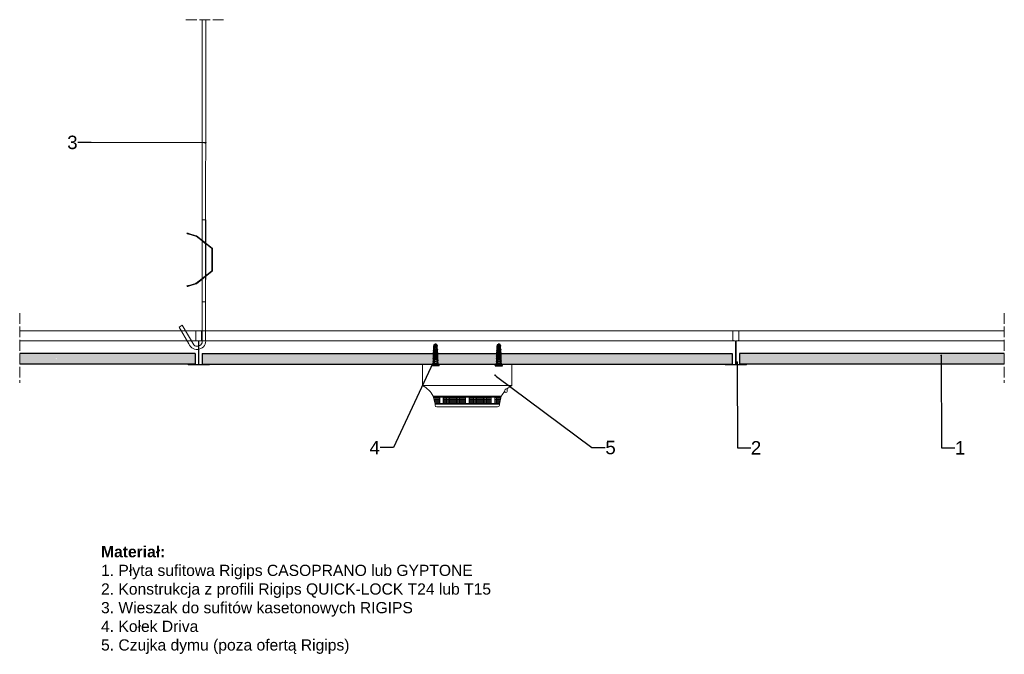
# Model space of a CAD drawing. Header units: millimetres. Extents: x 2242 to 3342, y 4989 to 5698.
import ezdxf
from ezdxf import colors
from ezdxf.entities.mleader import LeaderData, LeaderLine
from ezdxf.math import Vec2, Vec3

# ---------------------------------------------------------------- set-up
doc = ezdxf.new("R2010")
doc.units = ezdxf.units.MM
doc.linetypes.add('ACAD_ISO02W100', pattern=[15, 12, -3])
for name, color, linetype, lineweight in [('_RIGIPS AKCESORIA', 7, 'Continuous', 15), ('_Rigips Profil', 7, 'Continuous', 9), ('_RIGIPS PŁYTA', 7, 'Continuous', 25), ('Koniec', 7, 'ACAD_ISO02W100', 9), ('Wymiary', 7, 'Continuous', 18)]:
    doc.layers.add(name, color=color, linetype=linetype, lineweight=lineweight)
doc.layers.add('_Rigips Plyta', color=7, linetype='Continuous')
doc.layers.add('_Rigips_Akcesoria', color=7, linetype='Continuous')
doc.styles.get("Standard").update_dxf_attribs({"font": 'arial.ttf'})

# ---------------------------------------------------------------- blocks, each defined once
blk = doc.blocks.new('T24')
at = {"layer": '_Rigips Profil'}
for p, q in [((302.6, -139.7), (302.6, -129.5)), ((302.8, -129.3), (308.9, -129.3)), ((309.1, -129.5), (309.1, -139.7)), ((305.4, -140.3), (302.8, -139.9)), ((305.6, -140.5), (305.6, -166.6)), ((306.1, -140.5), (306.1, -166.6)), ((308.9, -139.9), (306.3, -140.3)), ((293.9, -167.2), (293.9, -166.4)), ((294, -166.3), (294.9, -166.3)), ((294, -167.3), (317.8, -167.3)), ((294.4, -166.8), (305.4, -166.8)), ((306.3, -166.8), (317.4, -166.8)), ((317.8, -166.3), (316.9, -166.3)), ((317.9, -167.2), (317.9, -166.4))]:
    blk.add_line(p, q, dxfattribs=at)
for centre, radius, start, end in [((302.8, -129.5), 0.2, 90, 180), ((308.9, -129.5), 0.2, 0, 90), ((302.8, -139.7), 0.2, 180, 260.5377), ((305.4, -140.5), 0.2, 0, 80.5377), ((306.3, -140.5), 0.2, 99.4623, 180), ((308.9, -139.7), 0.2, 279.4623, 0), ((294, -166.4), 0.1, 90, 180), ((294, -167.2), 0.1, 180, 270), ((305.4, -166.6), 0.2, 270, 0), ((306.3, -166.6), 0.2, 180, 270), ((317.8, -166.4), 0.1, 0, 90), ((317.8, -167.2), 0.1, 270, 0)]:
    blk.add_arc(centre, radius, start, end, dxfattribs=at)
blk = doc.blocks.new('wieszak')
at = {"layer": '_RIGIPS AKCESORIA'}
for p, q in [((2361.6, 5698), (2361.5, 5382.8)), ((2365.6, 5698), (2365.5, 5382.8)), ((2361.5, 5474.3), (2361.5, 5337)), ((2365.6, 5474.3), (2365.5, 5340.7)), ((2365.5, 5382.8), (2361.5, 5382.8)), ((2336.1, 5354.5), (2339.5, 5356.5)), ((2346.9, 5335.7), (2336.1, 5354.5)), ((2352.2, 5334.5), (2339.5, 5356.5))]:
    blk.add_line(p, q, dxfattribs=at)
blk.add_lwpolyline([(2365.5, 5474.3), (2361.5, 5474.3)], close=True, dxfattribs=at)
for points in [[(2344.6, 5459), (2344.8, 5459.6)], [(2346.6, 5458.4), (2346.5, 5458.4), (2346.3, 5458.5), (2346.2, 5458.5), (2346.1, 5458.5), (2346, 5458.6), (2345.9, 5458.6), (2345.8, 5458.6), (2345.7, 5458.7), (2345.6, 5458.7), (2345.5, 5458.7), (2345.5, 5458.7), (2345.4, 5458.8), (2345.3, 5458.8), (2345.2, 5458.8), (2345.2, 5458.8), (2345.1, 5458.9), (2345, 5458.9), (2345, 5458.9), (2344.9, 5458.9), (2344.9, 5458.9), (2344.8, 5458.9), (2344.8, 5459), (2344.8, 5459), (2344.7, 5459), (2344.7, 5459), (2344.7, 5459), (2344.7, 5459), (2344.6, 5459), (2344.6, 5459), (2344.6, 5459), (2344.6, 5459), (2344.6, 5459), (2344.7, 5459), (2344.7, 5459), (2344.7, 5459), (2344.7, 5459), (2344.8, 5459), (2344.8, 5459), (2344.8, 5459), (2344.9, 5459), (2344.9, 5458.9), (2345, 5458.9), (2345, 5458.9), (2345.1, 5458.9), (2345.2, 5458.9), (2345.2, 5458.9), (2345.3, 5458.8), (2345.4, 5458.8), (2345.5, 5458.8), (2345.5, 5458.8), (2345.6, 5458.7), (2345.7, 5458.7), (2345.8, 5458.7), (2345.9, 5458.7), (2346, 5458.6), (2346.1, 5458.6), (2346.2, 5458.6), (2346.3, 5458.5), (2346.5, 5458.5), (2346.6, 5458.5), (2354.4, 5456.1), (2354.4, 5456)], [(2346.7, 5459), (2354.8, 5456.5), (2354.8, 5456.6), (2346.7, 5459), (2346.6, 5459.1), (2346.5, 5459.1), (2346.4, 5459.1), (2346.3, 5459.2), (2346.2, 5459.2), (2346.1, 5459.2), (2346, 5459.3), (2345.9, 5459.3), (2345.8, 5459.3), (2345.7, 5459.3), (2345.6, 5459.4), (2345.5, 5459.4), (2345.5, 5459.4), (2345.4, 5459.4), (2345.3, 5459.4), (2345.3, 5459.5), (2345.2, 5459.5), (2345.1, 5459.5), (2345.1, 5459.5), (2345, 5459.5), (2345, 5459.5), (2345, 5459.5), (2344.9, 5459.6), (2344.9, 5459.6), (2344.9, 5459.6), (2344.8, 5459.6), (2344.8, 5459.6), (2344.8, 5459.6), (2344.8, 5459.6), (2344.8, 5459.6), (2344.8, 5459.6), (2344.8, 5459.6), (2344.8, 5459.6), (2344.8, 5459.6), (2344.9, 5459.6), (2344.9, 5459.5), (2344.9, 5459.5), (2345, 5459.5), (2345, 5459.5), (2345, 5459.5), (2345.1, 5459.5), (2345.1, 5459.5), (2345.2, 5459.4), (2345.3, 5459.4), (2345.3, 5459.4), (2345.4, 5459.4), (2345.5, 5459.4), (2345.5, 5459.3), (2345.6, 5459.3), (2345.7, 5459.3), (2345.8, 5459.3), (2345.9, 5459.2), (2346, 5459.2), (2346.1, 5459.2), (2346.2, 5459.1), (2346.3, 5459.1), (2346.4, 5459.1), (2346.5, 5459), (2346.6, 5459), (2346.7, 5459)], [(2345.1, 5458.9), (2345.3, 5459.5)], [(2345.1, 5458.8), (2345.3, 5459.4)], [(2346.7, 5459), (2346.6, 5458.4), (2354.4, 5456)], [(2346.6, 5458.5), (2346.7, 5459)], [(2354.4, 5456.1), (2354.6, 5456), (2354.8, 5455.9)], [(2354.8, 5455.9), (2354.6, 5456), (2354.4, 5456)], [(2354.5, 5456), (2354.5, 5456.1)], [(2354.6, 5456), (2354.6, 5456)], [(2355.2, 5456.4), (2355, 5456.5), (2354.8, 5456.6)], [(2354.8, 5456.5), (2355, 5456.5), (2355.2, 5456.4)], [(2354.9, 5456.5), (2354.9, 5456.6)], [(2355, 5456.5), (2355, 5456.5)], [(2355.1, 5456.4), (2355.1, 5456.5)], [(2355.2, 5456.4), (2373, 5442.5), (2373, 5442.6), (2355.2, 5456.4), (2355.2, 5456.4)], [(2355.2, 5456.4), (2355.2, 5456.4)], [(2354.7, 5455.9), (2354.7, 5456)], [(2372, 5442.5), (2354.8, 5455.9), (2354.8, 5455.9), (2372, 5442.6), (2372, 5442.5)], [(2354.8, 5455.9), (2354.8, 5455.9)], [(2361.6, 5450.6), (2362, 5451.1)], [(2363.4, 5449.2), (2363.4, 5449.2), (2363.5, 5449.1), (2363.6, 5449), (2363.7, 5449), (2363.7, 5448.9), (2363.8, 5448.9), (2363.9, 5448.8), (2363.9, 5448.8), (2364, 5448.7), (2364.1, 5448.7), (2364.1, 5448.6), (2364.2, 5448.5), (2364.3, 5448.5), (2364.3, 5448.4), (2364.4, 5448.4), (2364.5, 5448.4), (2364.5, 5448.3), (2364.6, 5448.3), (2364.6, 5448.2), (2364.7, 5448.2), (2364.7, 5448.2), (2364.8, 5448.1), (2364.8, 5448.1), (2364.9, 5448), (2364.9, 5448), (2364.9, 5448), (2365, 5448), (2365, 5447.9), (2365, 5447.9), (2365.1, 5447.9), (2365.1, 5447.9), (2365.1, 5447.9), (2365.1, 5447.9), (2365.1, 5447.8), (2365.1, 5447.8), (2365.1, 5447.8), (2365.2, 5447.8), (2365.2, 5447.8), (2365.1, 5447.8), (2365.1, 5447.8), (2365.1, 5447.9), (2365.1, 5447.9), (2365.1, 5447.9), (2365.1, 5447.9), (2365, 5447.9), (2365, 5447.9), (2365, 5448), (2364.9, 5448), (2364.9, 5448), (2364.9, 5448), (2364.8, 5448.1), (2364.8, 5448.1), (2364.7, 5448.2), (2364.7, 5448.2), (2364.6, 5448.2), (2364.6, 5448.3), (2364.5, 5448.3), (2364.5, 5448.4), (2364.4, 5448.4), (2364.4, 5448.4), (2364.3, 5448.5), (2364.2, 5448.5), (2364.2, 5448.6), (2364.1, 5448.7), (2364, 5448.7), (2364, 5448.8), (2363.9, 5448.8), (2363.8, 5448.9), (2363.8, 5448.9), (2363.7, 5449), (2363.6, 5449), (2363.5, 5449.1), (2363.5, 5449.2), (2363.4, 5449.2), (2363.3, 5449.3), (2363.2, 5449.3), (2363.2, 5449.4), (2363.1, 5449.4), (2363, 5449.5), (2363, 5449.5), (2362.9, 5449.6), (2362.8, 5449.7), (2362.7, 5449.7), (2362.7, 5449.8), (2362.6, 5449.8), (2362.5, 5449.9), (2362.5, 5449.9), (2362.4, 5450), (2362.4, 5450), (2362.3, 5450.1), (2362.2, 5450.1), (2362.2, 5450.1), (2362.1, 5450.2), (2362.1, 5450.2), (2362, 5450.3), (2362, 5450.3), (2361.9, 5450.3), (2361.9, 5450.4), (2361.9, 5450.4), (2361.8, 5450.4), (2361.8, 5450.4), (2361.8, 5450.5), (2361.7, 5450.5), (2361.7, 5450.5), (2361.7, 5450.5), (2361.7, 5450.5), (2361.6, 5450.6), (2361.6, 5450.6), (2361.6, 5450.6), (2361.6, 5450.6), (2361.6, 5450.6), (2361.6, 5450.6), (2361.6, 5450.6), (2361.6, 5450.6), (2361.7, 5450.5), (2361.7, 5450.5), (2361.7, 5450.5), (2361.7, 5450.5), (2361.7, 5450.5), (2361.8, 5450.4), (2361.8, 5450.4), (2361.8, 5450.4), (2361.9, 5450.4), (2361.9, 5450.3), (2362, 5450.3), (2362, 5450.3), (2362.1, 5450.2), (2362.1, 5450.2), (2362.2, 5450.1), (2362.2, 5450.1), (2362.3, 5450.1), (2362.3, 5450), (2362.4, 5450), (2362.5, 5449.9), (2362.5, 5449.9), (2362.6, 5449.8), (2362.7, 5449.8), (2362.7, 5449.7), (2362.8, 5449.7), (2362.9, 5449.6), (2362.9, 5449.5), (2363, 5449.5), (2363.1, 5449.4), (2363.1, 5449.4), (2363.2, 5449.3), (2363.3, 5449.3), (2363.4, 5449.2)], [(2363.8, 5449.7), (2363.8, 5449.6), (2363.9, 5449.6), (2364, 5449.5), (2364, 5449.5), (2364.1, 5449.4), (2364.2, 5449.4), (2364.3, 5449.3), (2364.3, 5449.3), (2364.4, 5449.2), (2364.5, 5449.1), (2364.5, 5449.1), (2364.6, 5449), (2364.7, 5449), (2364.7, 5448.9), (2364.8, 5448.9), (2364.8, 5448.9), (2364.9, 5448.8), (2365, 5448.8), (2365, 5448.7), (2365.1, 5448.7), (2365.1, 5448.6), (2365.2, 5448.6), (2365.2, 5448.6), (2365.2, 5448.5), (2365.3, 5448.5), (2365.3, 5448.5), (2365.3, 5448.5), (2365.4, 5448.4), (2365.4, 5448.4), (2365.4, 5448.4), (2365.5, 5448.4), (2365.5, 5448.4), (2365.5, 5448.4), (2365.5, 5448.3), (2365.5, 5448.3), (2365.5, 5448.3), (2365.5, 5448.3), (2365.5, 5448.3), (2365.5, 5448.3), (2365.5, 5448.3), (2365.5, 5448.3), (2365.5, 5448.4), (2365.5, 5448.4), (2365.5, 5448.4), (2365.4, 5448.4), (2365.4, 5448.4), (2365.4, 5448.4), (2365.4, 5448.5), (2365.3, 5448.5), (2365.3, 5448.5), (2365.3, 5448.5), (2365.2, 5448.6), (2365.2, 5448.6), (2365.1, 5448.6), (2365.1, 5448.7), (2365, 5448.7), (2365, 5448.8), (2364.9, 5448.8), (2364.9, 5448.9), (2364.8, 5448.9), (2364.8, 5448.9), (2364.7, 5449), (2364.6, 5449), (2364.6, 5449.1), (2364.5, 5449.1), (2364.4, 5449.2), (2364.4, 5449.3), (2364.3, 5449.3), (2364.2, 5449.4), (2364.1, 5449.4), (2364.1, 5449.5), (2364, 5449.5), (2363.9, 5449.6), (2363.9, 5449.6), (2363.8, 5449.7), (2363.7, 5449.8), (2363.6, 5449.8), (2363.6, 5449.9), (2363.5, 5449.9), (2363.4, 5450), (2363.3, 5450), (2363.3, 5450.1), (2363.2, 5450.2), (2363.1, 5450.2), (2363.1, 5450.3), (2363, 5450.3), (2362.9, 5450.4), (2362.9, 5450.4), (2362.8, 5450.5), (2362.7, 5450.5), (2362.7, 5450.6), (2362.6, 5450.6), (2362.6, 5450.6), (2362.5, 5450.7), (2362.5, 5450.7), (2362.4, 5450.8), (2362.4, 5450.8), (2362.3, 5450.8), (2362.3, 5450.9), (2362.2, 5450.9), (2362.2, 5450.9), (2362.2, 5450.9), (2362.1, 5451), (2362.1, 5451), (2362.1, 5451), (2362.1, 5451), (2362.1, 5451), (2362, 5451.1), (2362, 5451.1), (2362, 5451.1), (2362, 5451.1), (2362, 5451.1), (2362, 5451.1), (2362, 5451.1), (2362, 5451.1), (2362, 5451.1), (2362, 5451), (2362.1, 5451), (2362.1, 5451), (2362.1, 5451), (2362.1, 5451), (2362.2, 5450.9), (2362.2, 5450.9), (2362.2, 5450.9), (2362.3, 5450.9), (2362.3, 5450.8), (2362.4, 5450.8), (2362.4, 5450.8), (2362.5, 5450.7), (2362.5, 5450.7), (2362.5, 5450.6), (2362.6, 5450.6), (2362.7, 5450.6), (2362.7, 5450.5), (2362.8, 5450.5), (2362.8, 5450.4), (2362.9, 5450.4), (2363, 5450.3), (2363, 5450.3), (2363.1, 5450.2), (2363.2, 5450.2), (2363.2, 5450.1), (2363.3, 5450), (2363.4, 5450), (2363.5, 5449.9), (2363.5, 5449.9), (2363.6, 5449.8), (2363.7, 5449.8), (2363.8, 5449.7)], [(2363.4, 5449.2), (2363.8, 5449.7)], [(2363.4, 5449.2), (2363.8, 5449.7)], [(2365.2, 5447.8), (2365.5, 5448.3)], [(2372, 5442.6), (2372.2, 5442.4), (2372.3, 5442.2), (2372.4, 5442), (2372.4, 5441.7)], [(2372.4, 5441.7), (2372.4, 5441.9), (2372.3, 5442.1), (2372.2, 5442.3), (2372, 5442.5)], [(2372.2, 5442.3), (2372.2, 5442.4)], [(2372.3, 5442.1), (2372.3, 5442.2)], [(2372.4, 5441.9), (2372.4, 5442)], [(2372.4, 5417.6), (2372.4, 5441.7), (2372.4, 5441.7), (2372.4, 5417.7), (2372.4, 5417.6)], [(2372.4, 5441.7), (2372.4, 5441.7)], [(2372.4, 5437.9), (2372.4, 5438.3), (2372.4, 5438.7), (2372.4, 5439), (2372.4, 5439.4), (2372.4, 5439.7), (2372.4, 5440), (2372.4, 5440.2), (2372.4, 5440.3), (2372.4, 5440.4), (2372.4, 5440.4), (2372.4, 5440.4), (2372.4, 5440.3), (2372.4, 5440.2), (2372.4, 5440), (2372.4, 5439.7), (2372.4, 5439.4), (2372.4, 5439), (2372.4, 5438.7), (2372.4, 5438.3), (2372.4, 5437.9), (2373.4, 5437.9)], [(2372.4, 5437.9), (2372.4, 5438.3), (2372.4, 5438.7), (2372.4, 5439), (2372.4, 5439.4), (2372.4, 5439.7), (2372.4, 5440), (2372.4, 5440.2), (2372.4, 5440.3), (2372.4, 5440.4), (2372.4, 5440.4), (2372.4, 5440.4), (2372.4, 5440.3), (2372.4, 5440.2), (2372.4, 5440), (2372.4, 5439.7), (2372.4, 5439.4), (2372.4, 5439), (2372.4, 5438.7), (2372.4, 5438.3), (2372.4, 5437.9), (2373.4, 5437.9)], [(2373.4, 5439.7), (2372.4, 5439.7), (2373.4, 5439.7)], [(2373.4, 5439.7), (2372.4, 5439.7), (2373.4, 5439.7)], [(2372.4, 5436.3), (2372.4, 5436), (2372.4, 5435.6), (2372.4, 5435.3), (2372.4, 5435), (2372.4, 5434.8), (2372.4, 5434.6), (2372.4, 5434.4), (2372.4, 5434.3), (2372.4, 5434.3), (2372.4, 5434.3), (2372.4, 5434.4), (2372.4, 5434.6), (2372.4, 5434.8), (2372.4, 5435), (2372.4, 5435.3), (2372.4, 5435.6), (2372.4, 5436), (2372.4, 5436.3), (2372.4, 5436.7), (2372.4, 5437), (2372.4, 5437.4), (2372.4, 5437.6), (2372.4, 5437.9), (2372.4, 5438.1), (2372.4, 5438.3), (2372.4, 5438.3), (2372.4, 5438.4), (2372.4, 5438.3), (2372.4, 5438.3), (2372.4, 5438.1), (2372.4, 5437.9), (2372.4, 5437.6), (2372.4, 5437.4), (2372.4, 5437), (2372.4, 5436.7), (2372.4, 5436.3)], [(2373.4, 5441.7), (2373.4, 5442), (2373.3, 5442.2), (2373.2, 5442.4), (2373, 5442.6)], [(2373, 5442.5), (2373.2, 5442.3), (2373.3, 5442.1), (2373.4, 5441.9), (2373.4, 5441.7)], [(2373.2, 5442.3), (2373.2, 5442.4)], [(2373.3, 5442.1), (2373.3, 5442.2)], [(2373.4, 5441.9), (2373.4, 5442)], [(2373.4, 5441.7), (2373.4, 5417.6), (2373.4, 5417.7), (2373.4, 5441.7), (2373.4, 5441.7)], [(2373.4, 5441.7), (2373.4, 5441.7)], [(2372.4, 5432.2), (2372.4, 5432.2), (2372.4, 5432), (2372.4, 5431.8), (2372.4, 5431.6), (2372.4, 5431.3), (2372.4, 5431), (2372.4, 5430.6), (2372.4, 5430.3), (2372.4, 5429.9), (2372.4, 5429.5), (2372.4, 5429.1), (2372.4, 5428.7), (2372.4, 5428.3), (2372.4, 5428), (2372.4, 5427.7), (2372.4, 5427.5), (2372.4, 5427.3), (2372.4, 5427.2), (2372.4, 5427.1), (2372.4, 5427.1), (2372.4, 5427.2), (2372.4, 5427.3), (2372.4, 5427.5), (2372.4, 5427.8), (2372.4, 5428), (2372.4, 5428.4), (2372.4, 5428.7), (2372.4, 5429.1), (2372.4, 5429.5), (2372.4, 5429.9), (2372.4, 5430.3), (2372.4, 5430.7), (2372.4, 5431), (2372.4, 5431.3), (2372.4, 5431.6), (2372.4, 5431.9), (2372.4, 5432), (2372.4, 5432.2), (2372.4, 5432.2)], [(2372.4, 5429.7), (2373.4, 5429.7)], [(2372.4, 5429.7), (2373.4, 5429.7)], [(2372.4, 5427.1), (2373.4, 5427.1)], [(2372.4, 5423), (2372.4, 5422.7), (2372.4, 5422.3), (2372.4, 5422), (2372.4, 5421.7), (2372.4, 5421.5), (2372.4, 5421.3), (2372.4, 5421.1), (2372.4, 5421), (2372.4, 5421), (2372.4, 5421), (2372.4, 5421.1), (2372.4, 5421.3), (2372.4, 5421.5), (2372.4, 5421.7), (2372.4, 5422), (2372.4, 5422.3), (2372.4, 5422.7), (2372.4, 5423), (2372.4, 5423.4), (2372.4, 5423.7), (2372.4, 5424.1), (2372.4, 5424.4), (2372.4, 5424.6), (2372.4, 5424.8), (2372.4, 5425), (2372.4, 5425.1), (2372.4, 5425.1), (2372.4, 5425.1), (2372.4, 5425), (2372.4, 5424.8), (2372.4, 5424.6), (2372.4, 5424.4), (2372.4, 5424.1), (2372.4, 5423.7), (2372.4, 5423.4), (2372.4, 5423)], [(2373.4, 5429.5), (2373.4, 5429.1), (2373.4, 5428.7), (2373.4, 5428.3), (2373.4, 5427.9), (2373.4, 5427.6), (2373.4, 5427.3), (2373.4, 5427.1), (2373.4, 5426.9), (2373.4, 5426.8), (2373.4, 5426.7), (2373.4, 5426.6), (2373.4, 5426.7), (2373.4, 5426.8), (2373.4, 5426.9), (2373.4, 5427.1), (2373.4, 5427.3), (2373.4, 5427.6), (2373.4, 5427.9), (2373.4, 5428.3), (2373.4, 5428.7), (2373.4, 5429.1), (2373.4, 5429.5), (2373.4, 5429.9), (2373.4, 5430.2), (2373.4, 5430.6), (2373.4, 5431), (2373.4, 5431.3), (2373.4, 5431.6), (2373.4, 5431.8), (2373.4, 5432), (2373.4, 5432.2), (2373.4, 5432.2), (2373.4, 5432.3), (2373.4, 5432.2), (2373.4, 5432.2), (2373.4, 5432), (2373.4, 5431.8), (2373.4, 5431.6), (2373.4, 5431.3), (2373.4, 5431), (2373.4, 5430.6), (2373.4, 5430.2), (2373.4, 5429.9), (2373.4, 5429.5)], [(2373.4, 5432.2), (2373.4, 5432.2), (2373.4, 5432.2), (2373.4, 5432), (2373.4, 5431.9), (2373.4, 5431.6), (2373.4, 5431.3), (2373.4, 5431), (2373.4, 5430.7), (2373.4, 5430.3), (2373.4, 5429.9), (2373.4, 5429.5), (2373.4, 5429.1), (2373.4, 5428.7), (2373.4, 5428.4), (2373.4, 5428), (2373.4, 5427.8), (2373.4, 5427.5), (2373.4, 5427.3), (2373.4, 5427.2), (2373.4, 5427.1), (2373.4, 5427.1), (2373.4, 5427.2), (2373.4, 5427.3), (2373.4, 5427.5), (2373.4, 5427.7), (2373.4, 5428), (2373.4, 5428.3), (2373.4, 5428.7), (2373.4, 5429.1), (2373.4, 5429.5), (2373.4, 5429.9), (2373.4, 5430.3), (2373.4, 5430.6), (2373.4, 5431), (2373.4, 5431.3), (2373.4, 5431.6), (2373.4, 5431.8), (2373.4, 5432), (2373.4, 5432.2), (2373.4, 5432.2)], [(2354.8, 5403.4), (2372, 5416.8), (2372, 5416.9), (2354.8, 5403.5), (2354.8, 5403.4)], [(2373, 5416.8), (2355.2, 5402.9), (2355.2, 5403), (2373, 5416.9), (2373, 5416.8)], [(2372, 5416.9), (2372.2, 5417.1), (2372.3, 5417.3), (2372.4, 5417.5), (2372.4, 5417.7)], [(2372.4, 5417.6), (2372.4, 5417.4), (2372.3, 5417.2), (2372.2, 5417), (2372, 5416.8)], [(2372.2, 5417), (2372.2, 5417.1)], [(2372.3, 5417.2), (2372.3, 5417.3)], [(2372.4, 5417.6), (2372.4, 5417.7)], [(2372.4, 5417.4), (2372.4, 5417.5)], [(2373.4, 5417.7), (2373.4, 5417.5), (2373.3, 5417.3), (2373.2, 5417.1), (2373, 5416.9)], [(2373, 5416.8), (2373.2, 5417), (2373.3, 5417.2), (2373.4, 5417.4), (2373.4, 5417.6)], [(2373.2, 5417), (2373.2, 5417.1)], [(2373.3, 5417.2), (2373.3, 5417.3)], [(2373.4, 5417.6), (2373.4, 5417.7)], [(2373.4, 5417.4), (2373.4, 5417.5)], [(2346.7, 5400.3), (2346.6, 5400.9), (2354.4, 5403.3), (2354.4, 5403.3), (2346.6, 5401)], [(2346.7, 5400.4), (2354.8, 5402.8), (2354.8, 5402.8), (2355, 5402.8), (2355.2, 5402.9)], [(2346.7, 5400.3), (2354.8, 5402.8)], [(2354.4, 5403.3), (2354.6, 5403.4), (2354.8, 5403.5)], [(2354.8, 5403.4), (2354.6, 5403.3), (2354.4, 5403.3)], [(2354.5, 5403.3), (2354.5, 5403.4)], [(2354.6, 5403.3), (2354.6, 5403.4)], [(2354.7, 5403.4), (2354.7, 5403.5)], [(2354.8, 5403.4), (2354.8, 5403.5)], [(2355.2, 5403), (2355, 5402.9), (2354.8, 5402.8)], [(2354.9, 5402.8), (2354.9, 5402.9)], [(2355, 5402.8), (2355, 5402.9)], [(2355.1, 5402.9), (2355.1, 5403)], [(2355.2, 5402.9), (2355.2, 5403)], [(2363.4, 5410.2), (2363.3, 5410.1), (2363.2, 5410.1), (2363.1, 5410), (2363.1, 5409.9), (2363, 5409.9), (2362.9, 5409.8), (2362.9, 5409.8), (2362.8, 5409.7), (2362.7, 5409.7), (2362.7, 5409.6), (2362.6, 5409.6), (2362.5, 5409.5), (2362.5, 5409.5), (2362.4, 5409.4), (2362.3, 5409.4), (2362.3, 5409.3), (2362.2, 5409.3), (2362.2, 5409.2), (2362.1, 5409.2), (2362.1, 5409.1), (2362, 5409.1), (2362, 5409.1), (2361.9, 5409), (2361.9, 5409), (2361.8, 5409), (2361.8, 5409), (2361.8, 5408.9), (2361.7, 5408.9), (2361.7, 5408.9), (2361.7, 5408.9), (2361.7, 5408.8), (2361.7, 5408.8), (2361.6, 5408.8), (2361.6, 5408.8), (2361.6, 5408.8), (2361.6, 5408.8), (2361.6, 5408.8), (2361.6, 5408.8), (2361.6, 5408.8), (2361.6, 5408.8), (2361.7, 5408.8), (2361.7, 5408.8), (2361.7, 5408.9), (2361.7, 5408.9), (2361.8, 5408.9), (2361.8, 5408.9), (2361.8, 5409), (2361.9, 5409), (2361.9, 5409), (2361.9, 5409), (2362, 5409.1), (2362, 5409.1), (2362.1, 5409.1), (2362.1, 5409.2), (2362.2, 5409.2), (2362.2, 5409.3), (2362.3, 5409.3), (2362.4, 5409.4), (2362.4, 5409.4), (2362.5, 5409.5), (2362.5, 5409.5), (2362.6, 5409.6), (2362.7, 5409.6), (2362.7, 5409.7), (2362.8, 5409.7), (2362.9, 5409.8), (2363, 5409.8), (2363, 5409.9), (2363.1, 5409.9), (2363.2, 5410), (2363.2, 5410.1), (2363.3, 5410.1), (2363.4, 5410.2), (2363.5, 5410.2), (2363.5, 5410.3), (2363.6, 5410.3), (2363.7, 5410.4), (2363.8, 5410.4), (2363.8, 5410.5), (2363.9, 5410.6), (2364, 5410.6), (2364, 5410.7), (2364.1, 5410.7), (2364.2, 5410.8), (2364.2, 5410.8), (2364.3, 5410.9), (2364.4, 5410.9), (2364.4, 5411), (2364.5, 5411), (2364.5, 5411.1), (2364.6, 5411.1), (2364.6, 5411.1), (2364.7, 5411.2), (2364.7, 5411.2), (2364.8, 5411.3), (2364.8, 5411.3), (2364.9, 5411.3), (2364.9, 5411.4), (2364.9, 5411.4), (2365, 5411.4), (2365, 5411.4), (2365, 5411.5), (2365.1, 5411.5), (2365.1, 5411.5), (2365.1, 5411.5), (2365.1, 5411.5), (2365.1, 5411.5), (2365.1, 5411.5), (2365.2, 5411.5), (2365.1, 5411.5), (2365.1, 5411.5), (2365.1, 5411.5), (2365.1, 5411.5), (2365.1, 5411.5), (2365.1, 5411.5), (2365.1, 5411.5), (2365, 5411.5), (2365, 5411.4), (2365, 5411.4), (2364.9, 5411.4), (2364.9, 5411.4), (2364.9, 5411.3), (2364.8, 5411.3), (2364.8, 5411.3), (2364.7, 5411.2), (2364.7, 5411.2), (2364.6, 5411.1), (2364.6, 5411.1), (2364.5, 5411.1), (2364.5, 5411), (2364.4, 5411), (2364.3, 5410.9), (2364.3, 5410.9), (2364.2, 5410.8), (2364.1, 5410.8), (2364.1, 5410.7), (2364, 5410.7), (2363.9, 5410.6), (2363.9, 5410.6), (2363.8, 5410.5), (2363.7, 5410.4), (2363.7, 5410.4), (2363.6, 5410.3), (2363.5, 5410.3), (2363.4, 5410.2), (2363.4, 5410.2)], [(2361.6, 5408.8), (2362, 5408.3)], [(2363.8, 5409.7), (2363.7, 5409.6), (2363.6, 5409.6), (2363.5, 5409.5), (2363.5, 5409.4), (2363.4, 5409.4), (2363.3, 5409.3), (2363.2, 5409.3), (2363.2, 5409.2), (2363.1, 5409.2), (2363, 5409.1), (2363, 5409.1), (2362.9, 5409), (2362.8, 5409), (2362.8, 5408.9), (2362.7, 5408.9), (2362.7, 5408.8), (2362.6, 5408.8), (2362.5, 5408.7), (2362.5, 5408.7), (2362.5, 5408.7), (2362.4, 5408.6), (2362.4, 5408.6), (2362.3, 5408.6), (2362.3, 5408.5), (2362.2, 5408.5), (2362.2, 5408.5), (2362.2, 5408.4), (2362.1, 5408.4), (2362.1, 5408.4), (2362.1, 5408.4), (2362.1, 5408.3), (2362, 5408.3), (2362, 5408.3), (2362, 5408.3), (2362, 5408.3), (2362, 5408.3), (2362, 5408.3), (2362, 5408.3), (2362, 5408.3), (2362, 5408.3), (2362, 5408.3), (2362.1, 5408.3), (2362.1, 5408.3), (2362.1, 5408.4), (2362.1, 5408.4), (2362.1, 5408.4), (2362.2, 5408.4), (2362.2, 5408.5), (2362.2, 5408.5), (2362.3, 5408.5), (2362.3, 5408.6), (2362.4, 5408.6), (2362.4, 5408.6), (2362.5, 5408.7), (2362.5, 5408.7), (2362.6, 5408.7), (2362.6, 5408.8), (2362.7, 5408.8), (2362.7, 5408.9), (2362.8, 5408.9), (2362.9, 5409), (2362.9, 5409), (2363, 5409.1), (2363.1, 5409.1), (2363.1, 5409.2), (2363.2, 5409.2), (2363.3, 5409.3), (2363.3, 5409.3), (2363.4, 5409.4), (2363.5, 5409.4), (2363.6, 5409.5), (2363.6, 5409.6), (2363.7, 5409.6), (2363.8, 5409.7), (2363.9, 5409.7), (2363.9, 5409.8), (2364, 5409.8), (2364.1, 5409.9), (2364.1, 5410), (2364.2, 5410), (2364.3, 5410.1), (2364.4, 5410.1), (2364.4, 5410.2), (2364.5, 5410.2), (2364.6, 5410.3), (2364.6, 5410.3), (2364.7, 5410.4), (2364.8, 5410.4), (2364.8, 5410.5), (2364.9, 5410.5), (2364.9, 5410.6), (2365, 5410.6), (2365, 5410.6), (2365.1, 5410.7), (2365.1, 5410.7), (2365.2, 5410.8), (2365.2, 5410.8), (2365.3, 5410.8), (2365.3, 5410.9), (2365.3, 5410.9), (2365.4, 5410.9), (2365.4, 5410.9), (2365.4, 5411), (2365.4, 5411), (2365.5, 5411), (2365.5, 5411), (2365.5, 5411), (2365.5, 5411), (2365.5, 5411), (2365.5, 5411), (2365.5, 5411.1), (2365.5, 5411), (2365.5, 5411), (2365.5, 5411), (2365.5, 5411), (2365.5, 5411), (2365.5, 5411), (2365.5, 5411), (2365.4, 5411), (2365.4, 5411), (2365.4, 5410.9), (2365.3, 5410.9), (2365.3, 5410.9), (2365.3, 5410.9), (2365.2, 5410.8), (2365.2, 5410.8), (2365.2, 5410.8), (2365.1, 5410.7), (2365.1, 5410.7), (2365, 5410.6), (2365, 5410.6), (2364.9, 5410.6), (2364.8, 5410.5), (2364.8, 5410.5), (2364.7, 5410.4), (2364.7, 5410.4), (2364.6, 5410.3), (2364.5, 5410.3), (2364.5, 5410.2), (2364.4, 5410.2), (2364.3, 5410.1), (2364.3, 5410.1), (2364.2, 5410), (2364.1, 5410), (2364, 5409.9), (2364, 5409.8), (2363.9, 5409.8), (2363.8, 5409.7), (2363.8, 5409.7)], [(2363.4, 5410.2), (2363.8, 5409.7)], [(2363.4, 5410.2), (2363.8, 5409.7)], [(2365.2, 5411.5), (2365.5, 5411.1)], [(2346.6, 5400.9), (2346.5, 5400.9), (2346.3, 5400.8), (2346.2, 5400.8), (2346.1, 5400.8), (2346, 5400.7), (2345.9, 5400.7), (2345.8, 5400.7), (2345.7, 5400.6), (2345.6, 5400.6), (2345.5, 5400.6), (2345.5, 5400.6), (2345.4, 5400.6), (2345.3, 5400.5), (2345.2, 5400.5), (2345.2, 5400.5), (2345.1, 5400.5), (2345, 5400.5), (2345, 5400.4), (2344.9, 5400.4), (2344.9, 5400.4), (2344.8, 5400.4), (2344.8, 5400.4), (2344.8, 5400.4), (2344.7, 5400.4), (2344.7, 5400.4), (2344.7, 5400.4), (2344.7, 5400.4), (2344.6, 5400.4), (2344.6, 5400.4), (2344.6, 5400.4), (2344.6, 5400.4), (2344.6, 5400.4), (2344.6, 5400.4), (2344.7, 5400.4), (2344.7, 5400.4), (2344.7, 5400.4), (2344.7, 5400.4), (2344.8, 5400.4), (2344.8, 5400.4), (2344.8, 5400.4), (2344.9, 5400.4), (2344.9, 5400.5), (2345, 5400.5), (2345, 5400.5), (2345.1, 5400.5), (2345.2, 5400.5), (2345.2, 5400.6), (2345.3, 5400.6), (2345.4, 5400.6), (2345.5, 5400.6), (2345.5, 5400.7), (2345.6, 5400.7), (2345.7, 5400.7), (2345.8, 5400.7), (2345.9, 5400.8), (2346, 5400.8), (2346.1, 5400.8), (2346.2, 5400.9), (2346.3, 5400.9), (2346.5, 5400.9), (2346.6, 5401)], [(2344.6, 5400.4), (2344.8, 5399.8)], [(2346.7, 5400.4), (2346.6, 5400.4), (2346.5, 5400.3), (2346.4, 5400.3), (2346.3, 5400.3), (2346.2, 5400.2), (2346.1, 5400.2), (2346, 5400.2), (2345.9, 5400.1), (2345.8, 5400.1), (2345.7, 5400.1), (2345.6, 5400.1), (2345.5, 5400), (2345.5, 5400), (2345.4, 5400), (2345.3, 5400), (2345.3, 5400), (2345.2, 5399.9), (2345.1, 5399.9), (2345.1, 5399.9), (2345, 5399.9), (2345, 5399.9), (2345, 5399.9), (2344.9, 5399.8), (2344.9, 5399.8), (2344.9, 5399.8), (2344.8, 5399.8), (2344.8, 5399.8), (2344.8, 5399.8), (2344.8, 5399.8), (2344.8, 5399.8), (2344.8, 5399.8), (2344.8, 5399.8), (2344.8, 5399.8), (2344.8, 5399.8), (2344.8, 5399.8), (2344.9, 5399.8), (2344.9, 5399.8), (2344.9, 5399.8), (2345, 5399.8), (2345, 5399.8), (2345, 5399.9), (2345.1, 5399.9), (2345.1, 5399.9), (2345.2, 5399.9), (2345.3, 5399.9), (2345.3, 5399.9), (2345.4, 5400), (2345.5, 5400), (2345.5, 5400), (2345.6, 5400), (2345.7, 5400), (2345.8, 5400.1), (2345.9, 5400.1), (2346, 5400.1), (2346.1, 5400.1), (2346.2, 5400.2), (2346.3, 5400.2), (2346.4, 5400.2), (2346.5, 5400.3), (2346.6, 5400.3), (2346.7, 5400.3)], [(2345.1, 5400.5), (2345.3, 5400)], [(2345.1, 5400.5), (2345.3, 5399.9)], [(2346.6, 5401), (2346.7, 5400.4)]]:
    blk.add_lwpolyline(points, dxfattribs=at)
for centre, radius, start, end in [((2356, 5339.1), 9.7, 200.1981, 9.7997), ((2356.1, 5338.7), 5.72, 227.4354, 342.5624)]:
    blk.add_arc(centre, radius, start, end, dxfattribs=at)
blk = doc.blocks.new('_Dot')
at = {"color": 0, "linetype": 'ByBlock', "lineweight": -2}
blk.add_line((-0.5, 0), (-1, 0), dxfattribs=at)
at = {"color": 0, "linetype": 'ByBlock', "const_width": 0.5}
blk.add_lwpolyline([(-0.25, 0, 1), (0.25, 0, 1)], format="xyb", close=True, dxfattribs=at)
blk = doc.blocks.new('Czujka dymu')
at = {"layer": '_RIGIPS AKCESORIA'}
h = blk.add_hatch(dxfattribs=at)
h.set_pattern_fill('ANSI37', color=256, scale=0.5, angle=45)
h.paths.add_polyline_path([(2770.1, 5443.5), (2763.1, 5443.5), (2764.6, 5436.5), (2770.1, 5436.5)])
h = blk.add_hatch(dxfattribs=at)
h.set_pattern_fill('ANSI37', color=256, scale=0.5, angle=45)
h.paths.add_polyline_path([(2798.8, 5443.5), (2774.1, 5443.5), (2774.1, 5436.5), (2798.8, 5436.5)])
h = blk.add_hatch(dxfattribs=at)
h.set_pattern_fill('ANSI37', color=256, scale=0.5, angle=45)
h.paths.add_polyline_path([(2827.6, 5443.5), (2802.8, 5443.5), (2802.8, 5436.5), (2827.6, 5436.5)])
h = blk.add_hatch(dxfattribs=at)
h.set_pattern_fill('ANSI37', color=256, scale=0.5, angle=45)
h.paths.add_polyline_path([(2838.6, 5443.5), (2831.6, 5443.5), (2831.6, 5436.5), (2837.1, 5436.5)])
for p, q in [((2750.8, 5480.5), (2850.8, 5480.5)), ((2750.8, 5480.5), (2750.8, 5456.5)), ((2850.8, 5480.5), (2850.8, 5456.5)), ((2750.8, 5456.5), (2850.8, 5456.5)), ((2845.4, 5452.8), (2845.4, 5449.9)), ((2762.8, 5444.5), (2838.8, 5444.5)), ((2762.8, 5444.5), (2764.8, 5435.5)), ((2763.1, 5443.5), (2838.6, 5443.5)), ((2764.6, 5436.5), (2837.1, 5436.5)), ((2764.8, 5435.5), (2836.8, 5435.5)), ((2764.8, 5435.5), (2764.8, 5434.5)), ((2770.1, 5443.5), (2770.1, 5436.5)), ((2774.1, 5443.5), (2774.1, 5436.5)), ((2798.8, 5443.5), (2798.8, 5436.5)), ((2802.8, 5443.5), (2802.8, 5436.5)), ((2827.6, 5443.5), (2827.6, 5436.5)), ((2831.6, 5443.5), (2831.6, 5436.5)), ((2838.8, 5444.5), (2836.8, 5435.5)), ((2836.8, 5435.5), (2836.8, 5434.5)), ((2766.8, 5432.5), (2834.8, 5432.5))]:
    blk.add_line(p, q, dxfattribs=at)
for centre, radius, start, end in [((2737.9, 5431.5), 28.1, 27.4521, 62.5479), ((2863.8, 5431.5), 28.1, 117.4521, 130.9274), ((2863.8, 5431.5), 28.1, 139.0726, 152.5479), ((2845.2, 5450.1), 2.7, 87.2774, 182.7226), ((2844, 5449.9), 1.41, 180, 0), ((2766.8, 5434.5), 2, 180, 270), ((2834.8, 5434.5), 2, 270, 0)]:
    blk.add_arc(centre, radius, start, end, dxfattribs=at)
blk = doc.blocks.new('TN 25')
at = {"layer": '_Rigips_Akcesoria'}
for p, q in [((0, -0.8), (0, 7.2)), ((0, 7.2), (0.5, 7.2)), ((0.5, 4.8), (0, 4.8)), ((0, 3.5), (1.8, 3.5)), ((0, 2.8), (1.8, 2.8)), ((0.5, 1.6), (0, 1.6)), ((0.5, 7.2), (0.5, 4.8)), ((0.5, -0.8), (0.5, 1.6)), ((1.8, 3.5), (1.8, 4.2)), ((1.8, 2.8), (1.8, 2.2)), ((3, 4.5), (8.5, 4.5)), ((7.5, 2), (3.5, 2)), ((7.1, 4.5), (7.1, 3.2)), ((8, 2), (7.1, 4.5)), ((7.1, 3.2), (7.6, 1.5)), ((7.6, 1.5), (8, 2)), ((9.4, 2), (8, 2)), ((8.5, 4.5), (8.8, 5)), ((9.6, 1.5), (8.5, 4.5)), ((8.8, 5), (9.9, 2)), ((9, 4.5), (10.1, 4.5)), ((9.9, 2), (9.6, 1.5)), ((11, 2), (9.9, 2)), ((10.1, 4.5), (10.4, 5)), ((11.2, 1.5), (10.1, 4.5)), ((10.4, 5), (11.6, 2)), ((10.6, 4.5), (11.7, 4.5)), ((11.6, 2), (11.2, 1.5)), ((12.6, 2), (11.6, 2)), ((11.7, 4.5), (12, 5)), ((12.8, 1.5), (11.7, 4.5)), ((12, 5), (13.1, 2)), ((12.2, 4.5), (13.2, 4.5)), ((13.1, 2), (12.8, 1.5)), ((14.1, 2), (13.1, 2)), ((13.2, 4.5), (13.5, 5)), ((14.3, 1.5), (13.2, 4.5)), ((13.5, 5), (14.7, 2)), ((13.7, 4.5), (14.8, 4.5)), ((14.7, 2), (14.3, 1.5)), ((15.7, 2), (14.7, 2)), ((14.8, 4.5), (15.1, 5)), ((15.9, 1.5), (14.8, 4.5)), ((15.1, 5), (16.3, 2)), ((15.3, 4.5), (16.4, 4.5)), ((16.3, 2), (15.9, 1.5)), ((17.4, 2), (16.3, 2)), ((16.4, 4.5), (16.7, 5)), ((17.6, 1.5), (16.4, 4.5)), ((16.7, 5), (17.9, 2)), ((16.9, 4.5), (18, 4.5)), ((17.9, 2), (17.6, 1.5)), ((18.9, 2), (17.9, 2)), ((18, 4.5), (18.3, 5)), ((19.1, 1.5), (18, 4.5)), ((18.3, 5), (19.5, 2)), ((18.5, 4.5), (19.7, 4.5)), ((19.5, 2), (19.1, 1.5)), ((19.5, 2), (20.6, 2)), ((19.7, 4.5), (20, 5)), ((20.8, 1.5), (19.7, 4.5)), ((20, 5), (21.1, 2)), ((20.2, 4.5), (20.7, 4.5)), ((20.7, 4.5), (22.3, 4)), ((21.1, 2), (20.8, 1.5)), ((21.1, 2), (21.8, 2.1)), ((21.8, 1.8), (21.7, 3.3)), ((21.7, 3.3), (22.1, 2.4)), ((22.1, 2.4), (21.8, 1.8)), ((22.7, 2.4), (22.1, 2.4)), ((22.3, 4), (22.6, 4.4)), ((22.7, 2.4), (22.3, 4)), ((22.6, 4.4), (23, 2.7)), ((22.7, 3.8), (25, 3.2)), ((23, 2.7), (22.7, 2.4)), ((25, 3.2), (23, 2.7)), ((0, -0.8), (0.5, -0.8))]:
    blk.add_line(p, q, dxfattribs=at)
for centre, major_axis, ratio, start_param, end_param in [((3.1, 7.7), (0.17, 3.2), 0.826134, 1.773653, 3.180586), ((0, 0.9), (0, 3.93), 0.848176, -0.720942, -0.151112), ((3.4, -1.6), (0.28, 3.57), 0.832181, 0.035984, 1.430787), ((-2.7, 15.9), (0, 14.8), 0.848176, 3.399396, 3.475072), ((0.6, 4.6), (0, 2.81), 0.848176, 3.475072, 3.862535), ((1.7, 3.2), (0, 0.895), 0.848176, -1.552777, -0.720942), ((1.7, 3.2), (0, 0.895), 0.848176, 3.862535, 4.730408)]:
    blk.add_ellipse(centre, major_axis=major_axis, ratio=ratio, start_param=start_param, end_param=end_param, dxfattribs=at)
blk = doc.blocks.new('DRIVA')
at = {"layer": '_Rigips_Akcesoria'}
for p, q in [((3124.2, 5468.6), (3128.4, 5469.7)), ((3124.8, 5468.3), (3124.2, 5468.6)), ((3124.6, 5464.8), (3124.8, 5468.3)), ((3124.8, 5469.3), (3125.4, 5471.2)), ((3128.9, 5469.4), (3124.8, 5468.3)), ((3124.8, 5468.8), (3124.8, 5469.3)), ((3125.4, 5465), (3125.4, 5471.2)), ((3127.8, 5471.2), (3127.8, 5465.6)), ((3128.4, 5469.7), (3127.8, 5471.2)), ((3128.4, 5469.7), (3128.9, 5469.4)), ((3128.5, 5465.7), (3128.4, 5469.3)), ((3123.8, 5458.3), (3128.8, 5459.4)), ((3124.4, 5458), (3123.8, 5458.3)), ((3124, 5461.5), (3128.6, 5462.7)), ((3124.5, 5461.2), (3124, 5461.5)), ((3124.1, 5464.6), (3128.5, 5465.8)), ((3124.6, 5464.3), (3124.1, 5464.6)), ((3124.3, 5455.3), (3124.4, 5458)), ((3124.4, 5458.4), (3124.5, 5461.2)), ((3129.3, 5459.1), (3124.4, 5458)), ((3124.5, 5461.6), (3124.6, 5464.3)), ((3129.2, 5462.3), (3124.5, 5461.2)), ((3129.1, 5465.4), (3124.6, 5464.3)), ((3128.5, 5465.8), (3129.1, 5465.4)), ((3128.6, 5465.3), (3128.6, 5462.6)), ((3128.6, 5462.6), (3129.2, 5462.3)), ((3128.7, 5462.2), (3128.8, 5459.4)), ((3128.8, 5459.4), (3129.3, 5459.1)), ((3128.8, 5459), (3128.9, 5455.9)), ((3121.7, 5448.6), (3121.7, 5449.1)), ((3121.7, 5449.1), (3131.7, 5449.1)), ((3131.7, 5448.6), (3121.7, 5448.6)), ((3123.6, 5452), (3129, 5452.7)), ((3124.2, 5451.6), (3123.6, 5452)), ((3123.7, 5455.2), (3128.9, 5455.9)), ((3124.3, 5454.8), (3123.7, 5455.2)), ((3124.1, 5449.1), (3124.2, 5451.6)), ((3124.2, 5452.1), (3124.3, 5454.8)), ((3129.5, 5452.4), (3124.2, 5451.6)), ((3129.4, 5455.6), (3124.3, 5454.8)), ((3126.4, 5449.6), (3129, 5450)), ((3126.9, 5449.2), (3126.4, 5449.6)), ((3129.5, 5449.6), (3126.9, 5449.2)), ((3128.9, 5455.9), (3129.4, 5455.6)), ((3128.9, 5455.6), (3129, 5452.7)), ((3128.9, 5452.3), (3129, 5450)), ((3129, 5452.7), (3129.5, 5452.4)), ((3129, 5450), (3129.5, 5449.6)), ((3129, 5449.6), (3129.1, 5449.1)), ((3131.7, 5448.6), (3131.7, 5449.1))]:
    blk.add_line(p, q, dxfattribs=at)

msp = doc.modelspace()

# ---------------------------------------------------------------- hatches: boundary and pattern name
at = {"layer": '_Rigips Plyta'}
h = msp.add_hatch(dxfattribs=at)
h.set_pattern_fill('DOTS', color=253, scale=0.5)
h.paths.add_polyline_path([(2283.2, 5318.6, -1), (2283.2, 5319.6, -1)], flags=16)
h.paths.add_polyline_path([(2242.4, 5325.1), (2242.4, 5313.1), (2438.5, 5313.1), (2438.5, 5325.1)])
h = msp.add_hatch(dxfattribs=at)
h.set_pattern_fill('DOTS', color=253, scale=0.5)
h.paths.add_polyline_path([(3038.5, 5325.1), (2446.4, 5325.1), (2446.4, 5313.1), (3038.5, 5313.1)])
h = msp.add_hatch(dxfattribs=at)
h.set_pattern_fill('DOTS', color=253, scale=0.5)
h.paths.add_polyline_path([(3342.4, 5325.1), (3046.4, 5325.1), (3046.4, 5313.1), (3342.4, 5313.1)])

# ---------------------------------------------------------------- linework, layer by layer
at = {"layer": '_Rigips Profil'}
for p, q in [((2242.4, 5350.1), (3342.4, 5350.1)), ((2242.4, 5339), (2442.2, 5339)), ((2442.7, 5339), (3042.2, 5339)), ((3042.7, 5339), (3342.4, 5339))]:
    msp.add_line(p, q, dxfattribs=at)
at = {"layer": '_RIGIPS PŁYTA'}
for p, q in [((2438.5, 5325.1), (2242.4, 5325.1)), ((2438.5, 5325.1), (2438.5, 5313.1)), ((2446.4, 5325.1), (3038.5, 5325.1)), ((2446.4, 5325.1), (2446.4, 5313.1)), ((3038.5, 5325.1), (3038.5, 5313.1)), ((3342.4, 5325.1), (3046.4, 5325.1)), ((3046.4, 5325.1), (3046.4, 5313.1)), ((2438.5, 5313.1), (2242.4, 5313.1)), ((2446.4, 5313.1), (3038.5, 5313.1)), ((3342.4, 5313.1), (3046.4, 5313.1))]:
    msp.add_line(p, q, dxfattribs=at)
at = {"layer": 'Koniec'}
for p, q in [((2470.2, 5698), (2426.2, 5698)), ((2242.4, 5370.1), (2242.4, 5292.1)), ((3342.4, 5370.1), (3342.4, 5292.1))]:
    msp.add_line(p, q, dxfattribs=at)

# ---------------------------------------------------------------- block references
at = {"rotation": 90}
msp.add_blockref('TN 25', (2710.3, 5311.2), dxfattribs=at)
at = {"xscale": -1, "rotation": 270}
msp.add_blockref('TN 25', (2774.6, 5311.2), dxfattribs=at)
at = {"layer": '_RIGIPS AKCESORIA'}
for name, p in [('wieszak', (84.6, 0)), ('DRIVA', (-419.6, -136)), ('DRIVA', (-348.9, -136)), ('Czujka dymu', (-58.4, -167.3))]:
    msp.add_blockref(name, p, dxfattribs=at)
at = {"layer": '_Rigips Profil'}
for p in [(2136.6, 5479.5), (2736.6, 5479.5)]:
    msp.add_blockref('T24', p, dxfattribs=at)

# ---------------------------------------------------------------- texts
at = {"insert": (2333.3, 5109.7), "char_height": 12.5, "width": 1093.973, "attachment_point": 1}
msp.add_mtext('{\\fArial|b1|i0|c238|p34;Materiał:\\P}1. Płyta sufitowa Rigips CASOPRANO lub GYPTONE\\P2. Konstrukcja z profili Rigips QUICK-LOCK T24 lub T15 \\P3. Wieszak do sufitów kasetonowych RIGIPS\\P4. Kołek Driva\\P5. Czujka dymu (poza ofertą Rigips)', dxfattribs=at)

# ---------------------------------------------------------------- leaders
at = {"layer": 'Wymiary'}
ml = msp.add_multileader_mtext('Standard', dxfattribs=at)
ml.set_content('3', color=256)
ml.set_leader_properties()
ml.set_arrow_properties(name='DOT')
ml.build(insert=Vec2(0, 0))
ml.multileader.update_dxf_attribs({"dogleg_length": 0.36, "arrow_head_size": 2})
ctx = ml.context
ctx.base_point, ctx.char_height, ctx.arrow_head_size, ctx.landing_gap_size, ctx.plane_origin = Vec3(2297.2, 5560.8), 15, 2, 0.09, Vec3(2732.5, 5514.6)
ctx.text_align_type = 2
notes = []
notes.append((ctx, [(1, (1, 1, 0), (2322.1, 5560.8), (-1, 0), 14.9, [(0, [(2450.2, 5560.4)], 0, [])])]))
ctx.mtext.insert, ctx.mtext.alignment, ctx.mtext.flow_direction = Vec3(2307.1, 5568.4), 3, 5
ml = msp.add_multileader_mtext('Standard', dxfattribs=at)
ml.set_content('4', color=256)
ml.set_leader_properties()
ml.set_arrow_properties(name='DOT')
ml.build(insert=Vec2(0, 0))
ml.multileader.update_dxf_attribs({"dogleg_length": 0.36, "arrow_head_size": 2})
ctx = ml.context
ctx.base_point, ctx.char_height, ctx.arrow_head_size, ctx.landing_gap_size, ctx.plane_origin = Vec3(2634.4, 5219.8), 15, 2, 0.09, Vec3(2616.1, 5173.7)
ctx.text_align_type = 2
notes.append((ctx, [(1, (1, 1, 0), (2659.9, 5219.8), (-1, 0), 14.9, [(0, [(2707.8, 5322.2)], 0, [])])]))
ctx.mtext.insert, ctx.mtext.alignment, ctx.mtext.flow_direction = Vec3(2644.9, 5227.3), 3, 5
ml = msp.add_multileader_mtext('Standard', dxfattribs=at)
ml.set_content('2', color=256)
ml.set_leader_properties()
ml.set_arrow_properties(name='DOT')
ml.build(insert=Vec2(0, 0))
ml.multileader.update_dxf_attribs({"dogleg_length": 0.36, "arrow_head_size": 2})
ctx = ml.context
ctx.base_point, ctx.char_height, ctx.arrow_head_size, ctx.landing_gap_size, ctx.plane_origin = Vec3(3059.1, 5219.5), 15, 2, 0.09, Vec3(3044.2, 5173.4)
notes.append((ctx, [(0, (1, 1, 0), (3044.2, 5219.5), (1, 0), 14.9, [(0, [(3044, 5315.1)], 0, [])])]))
ctx.mtext.insert, ctx.mtext.flow_direction = Vec3(3059.2, 5227), 5
ml = msp.add_multileader_mtext('Standard', dxfattribs=at)
ml.set_content('1', color=256)
ml.set_leader_properties()
ml.set_arrow_properties(name='DOT')
ml.build(insert=Vec2(0, 0))
ml.multileader.update_dxf_attribs({"dogleg_length": 0.36, "arrow_head_size": 2})
ctx = ml.context
ctx.base_point, ctx.char_height, ctx.arrow_head_size, ctx.landing_gap_size, ctx.plane_origin = Vec3(3287.1, 5219.5), 15, 2, 0.09, Vec3(3272.2, 5173.4)
notes.append((ctx, [(0, (1, 1, 0), (3272.2, 5219.5), (1, 0), 14.9, [(0, [(3272, 5322.8)], 0, [])])]))
ctx.mtext.insert, ctx.mtext.flow_direction = Vec3(3287.2, 5227), 5
ml = msp.add_multileader_mtext('Standard', dxfattribs=at)
ml.set_content('5', color=256)
ml.set_leader_properties()
ml.set_arrow_properties(name='DOT')
ml.build(insert=Vec2(0, 0))
ml.multileader.update_dxf_attribs({"dogleg_length": 0.36, "arrow_head_size": 2})
ctx = ml.context
ctx.base_point, ctx.char_height, ctx.arrow_head_size, ctx.landing_gap_size, ctx.plane_origin = Vec3(2896.6, 5219.8), 15, 2, 0.09, Vec3(2881.2, 5173.7)
notes.append((ctx, [(0, (1, 1, 0), (2881.7, 5219.8), (1, 0), 14.9, [(0, [(2773.5, 5300.6)], 0, [])])]))
ctx.mtext.insert, ctx.mtext.flow_direction = Vec3(2896.7, 5227.4), 5
for ctx, leaders in notes:
    for number, flags, end, landing, length, lines in leaders:
        leader = LeaderData()
        leader.index, (leader.has_last_leader_line, leader.has_dogleg_vector, leader.attachment_direction) = number, flags
        leader.last_leader_point, leader.dogleg_vector, leader.dogleg_length = Vec3(end), Vec3(landing), length
        for number, points, colour, breaks in lines:
            line = LeaderLine()
            line.index, line.vertices, line.color, line.breaks = number, Vec3.list(points), colors.encode_raw_color(colour), breaks
            leader.lines.append(line)
        ctx.leaders.append(leader)

doc.saveas('drawing.dxf')
